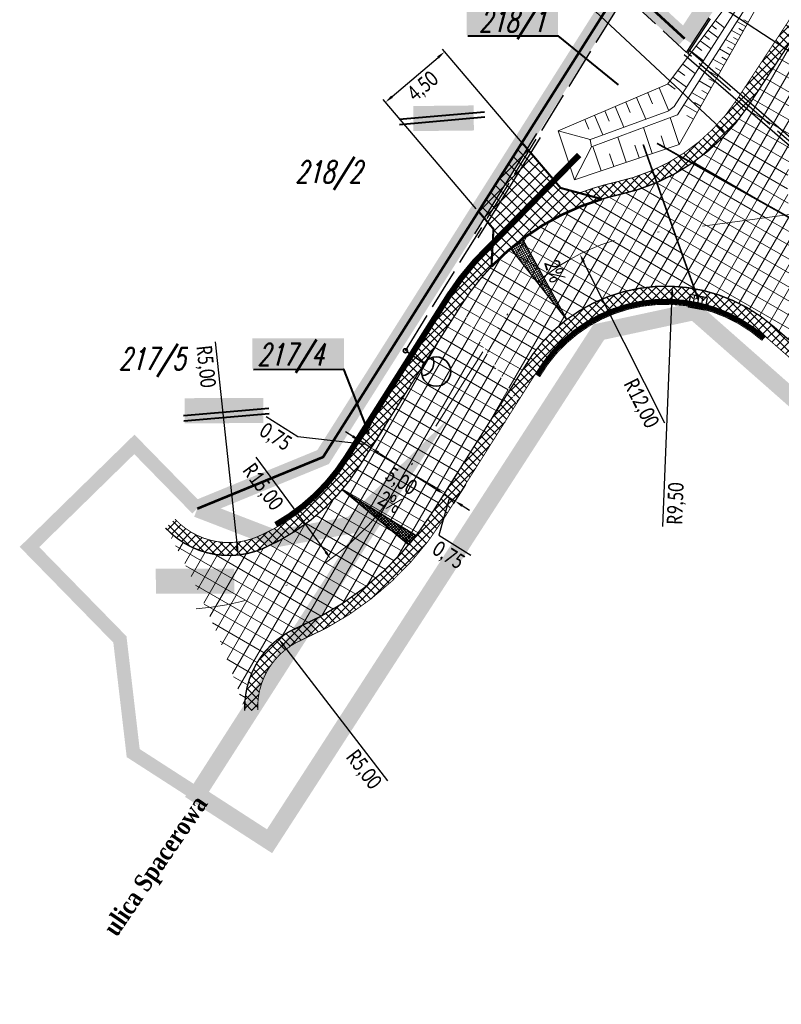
# Model space of a CAD drawing. Header units: metres. Extents: x 7443078 to 7443628, y 5636807 to 5637202.
# Tile 2 of 25: x 7443285 to 7443329, y 5636896 to 5636953. Entities that reach past the tile are written whole.
import ezdxf
from ezdxf.enums import TextEntityAlignment as Align

# ---------------------------------------------------------------- set-up
doc = ezdxf.new("R2010")
doc.units = ezdxf.units.M
for name, pattern in [('1', [0]), ('1_OTKJ', [2, 1.5, -0.5]), ('1_OTWM', [1, 0.5, -0.5]), ('4', [2.5, 1.5, -1]), ('ACAD_ISO02W100', [15, 12, -3]), ('ACAD_ISO12W100', [21, 12, -3, 0, -3, 0, -3]), ('AUSGEZOGEN', [0]), ('CENTER2', [1.125, 0.75, -0.125, 0.125, -0.125]), ('DASHED2', [0.375, 0.25, -0.125]), ('GUZ', [1, 0.5, -0.5]), ('Os drogi', [25.4, 12.7, -6.35, 0, -6.35])]:
    doc.linetypes.add(name, pattern=pattern)
doc.layers.get('Defpoints').update_dxf_attribs({"true_color": 0x999999})
for name, color, linetype in [('_kan_deszcz', 32, 'Continuous'), ('_LINIA PODZIAŁOWA', 5, 'Continuous'), ('H_zjazdy', 21, 'Continuous'), ('K_działki pod inwestycję', 7, 'Continuous'), ('K_kraweżnika_najazdowy', 7, 'Continuous'), ('K_krawędź pobocza', 7, 'Continuous'), ('K_pkt charakter', 7, 'Continuous'), ('K_pobocze', 32, 'Continuous'), ('K_Przepust', 162, 'Continuous'), ('K_rama zjazdu', 7, 'Continuous'), ('K_Skarpa', 7, 'Continuous'), ('K_spadki poprzeczne', 175, 'Continuous'), ('K_wymiar', 7, 'Continuous'), ('KRAWEDZ_JEZDNI', 2, 'Continuous')]:
    doc.layers.add(name, color=color, linetype=linetype)
for name, color, linetype, lineweight in [('ELEKTRYKA', 1, '4', 30), ('K_usuń', 1, 'Continuous', 70), ('legenda', 7, 'Continuous', 20), ('Proj_EN_trasa', 1, 'ACAD_ISO02W100', 30), ('Rury', 5, 'Continuous', 30), ('wpusty_proj', 107, 'GUZ', 30)]:
    doc.layers.add(name, color=color, linetype=linetype, lineweight=lineweight)
doc.layers.add('H_jezdnia', color=7, linetype='Continuous', true_color=0xd4d4d4)
doc.layers.add('KRAWĘŻNIK', color=7, linetype='Continuous', lineweight=50, true_color=0x999999)
doc.styles.add('romans1', font='timesbd.ttf', dxfattribs={"width": 0.85})
doc.styles.get("Standard").update_dxf_attribs({"font": 'simplex.shx'})
doc.styles.add('sytuacja 500 opisy', font='calibri.ttf', dxfattribs={"width": 0.75, "height": 0.9})
doc.dimstyles.new('wymiarowanie sytuacja 500', dxfattribs={"dimtxt": 0.9, "dimasz": 0.5, "dimexe": 0.2, "dimexo": 0.2, "dimgap": 0.2, "dimtad": 4, "dimlfac": -1, "dimzin": 1, "dimtxsty": 'sytuacja 500 opisy', "dimcen": 0.5, "dimadec": 4, "dimazin": 1, "dimtfac": 1, "dimtmove": 1, "dimatfit": 3, "dimfxl": 0.2, "dimlwd": -1, "dimlwe": -1, "dimarcsym": 0})
pattern_1 = [(45.09999999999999, (0, 0), (-0.2473876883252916, 0.2465256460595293), []), (135.1, (0, 0), (-0.2465256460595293, -0.2473876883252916), [])]
pattern_2 = [(59.99999999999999, (0, 0), (-0.6049187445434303, 0.34925), []), (150, (0, 0), (-0.34925, -0.6049187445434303), [])]

# ---------------------------------------------------------------- blocks, each defined once
blk = doc.blocks.new('A$C741C1613')
at = {"layer": 'wpusty_proj', "linetype": 'Continuous'}
for p, q in [((5.653128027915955e-07, 0.2160873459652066), (0.2881192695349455, 1.380985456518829)), ((0.1440599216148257, 0.7985364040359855), (1.017733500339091, 0.5824473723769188)), ((0.2160895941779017, 1.089760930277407), (1.089763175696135, 0.8736719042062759)), ((0.2881192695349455, 1.380985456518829), (1.161792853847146, 1.164896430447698)), ((0.8736741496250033, -1.680105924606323e-06), (1.161792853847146, 1.164896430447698)), ((5.653128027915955e-07, 0.2160873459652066), (0.8736741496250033, -1.680105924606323e-06)), ((0.07203024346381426, 0.507311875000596), (0.9457038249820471, 0.2912228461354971))]:
    blk.add_line(p, q, dxfattribs=at)
blk = doc.blocks.new('A$C564E6846')
at = {"layer": 'KRAWEDZ_JEZDNI', "rotation": 11.48226898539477}
blk.add_blockref('A$C741C1613', (0.0430131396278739, -0.1739158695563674), dxfattribs=at)
blk = doc.blocks.new('LATARNIAA')
at = {"layer": 'ELEKTRYKA', "linetype": '1', "lineweight": 35}
blk.add_lwpolyline([(7453534.790034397, 5581339.036248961), (7453535.455552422, 5581338.367791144)], dxfattribs=at)
for centre, radius in [((7453534.722882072, 5581339.103697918), 0.09517771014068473), ((7453535.935633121, 5581337.885589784), 0.680437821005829)]:
    blk.add_circle(centre, radius, dxfattribs=at)
blk.add_arc((7453535.325898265, 5581338.41324375), 0.5923903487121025, 263.4105708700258, 14.84474109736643, dxfattribs=at)
blk = doc.blocks.new('*D914')
at = {"layer": 'Defpoints', "color": 0, "lineweight": 13, "transparency": 16777216}
for p in [(7443309.528547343, 5636951.181998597), (7443314.916055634, 5636944.862520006), (7443311.491597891, 5636941.943086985)]:
    blk.add_point(p, dxfattribs=at)
at = {"layer": 'K_wymiar', "color": 0, "transparency": 16777216}
for p, q in [((7443314.786303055, 5636945.014718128), (7443309.398794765, 5636951.334196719)), ((7443306.484584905, 5636948.586947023), (7443309.148052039, 5636950.857617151)), ((7443311.361845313, 5636942.095285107), (7443305.974337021, 5636948.414763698))]:
    blk.add_line(p, q, dxfattribs=at)
at = {"layer": 'K_wymiar', "color": 0, "lineweight": 13, "transparency": 16777216}
for points in [[(7443309.093988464, 5636950.921033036), (7443309.202115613, 5636950.794201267), (7443309.528547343, 5636951.181998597)], [(7443306.430521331, 5636948.650362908), (7443306.53864848, 5636948.523531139), (7443306.1040896, 5636948.262565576)]]:
    blk.add_solid(points, dxfattribs=at)
at = {"layer": 'K_wymiar', "color": 0, "lineweight": 13, "transparency": 16777216, "insert": (7443308.306059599, 5636949.147821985), "char_height": 0.9, "attachment_point": 5, "rotation": 40.44839417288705, "style": 'sytuacja 500 opisy'}
blk.add_mtext('4,50', dxfattribs=at)
blk = doc.blocks.new('*D915')
at = {"layer": 'Defpoints', "color": 0, "lineweight": 13, "transparency": 16777216}
for p in [(7443306.172937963, 5636929.681430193), (7443310.399047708, 5636927.009353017), (7443309.493488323, 5636925.577136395)]:
    blk.add_point(p, dxfattribs=at)
at = {"layer": 'K_wymiar', "color": 0, "transparency": 16777216}
for p, q in [((7443306.066054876, 5636929.512385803), (7443305.16049549, 5636928.080169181)), ((7443305.689989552, 5636927.982005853), (7443309.070877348, 5636925.844344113)), ((7443310.292164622, 5636926.840308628), (7443309.386605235, 5636925.408092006))]:
    blk.add_line(p, q, dxfattribs=at)
at = {"layer": 'K_wymiar', "color": 0, "lineweight": 13, "transparency": 16777216}
for points in [[(7443305.734524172, 5636928.052441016), (7443305.645454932, 5636927.91157069), (7443305.267378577, 5636928.249213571)], [(7443309.115411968, 5636925.914779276), (7443309.026342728, 5636925.773908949), (7443309.493488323, 5636925.577136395)]]:
    blk.add_solid(points, dxfattribs=at)
at = {"layer": 'K_wymiar', "color": 0, "lineweight": 13, "transparency": 16777216, "insert": (7443306.977011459, 5636926.275129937), "char_height": 0.9, "attachment_point": 5, "rotation": 327.6957236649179, "style": 'sytuacja 500 opisy'}
blk.add_mtext('5,00', dxfattribs=at)
blk = doc.blocks.new('*D916')
at = {"layer": 'Defpoints', "color": 0, "lineweight": 13, "transparency": 16777216}
for p in [(7443310.203334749, 5636926.69981688), (7443310.837251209, 5636926.299005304), (7443310.127404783, 5636925.17632482)]:
    blk.add_point(p, dxfattribs=at)
at = {"layer": 'K_wymiar', "color": 0, "transparency": 16777216}
for p, q in [((7443309.070877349, 5636925.844344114), (7443308.648266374, 5636926.111551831)), ((7443310.096451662, 5636926.530772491), (7443309.386605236, 5636925.408092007)), ((7443310.730368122, 5636926.129960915), (7443310.020521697, 5636925.007280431)), ((7443309.493488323, 5636925.577136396), (7443310.127404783, 5636925.17632482)), ((7443309.493488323, 5636925.577136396), (7443310.127404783, 5636925.17632482)), ((7443309.810446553, 5636925.376730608), (7443309.202506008, 5636923.200070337)), ((7443310.550015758, 5636924.909117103), (7443310.972626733, 5636924.641909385)), ((7443309.202506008, 5636923.200070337), (7443311.047219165, 5636922.033698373))]:
    blk.add_line(p, q, dxfattribs=at)
at = {"layer": 'K_wymiar', "color": 0, "lineweight": 13, "transparency": 16777216}
for points in [[(7443309.115411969, 5636925.914779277), (7443309.026342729, 5636925.773908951), (7443309.493488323, 5636925.577136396)], [(7443310.594550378, 5636924.979552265), (7443310.505481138, 5636924.83868194), (7443310.127404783, 5636925.17632482)]]:
    blk.add_solid(points, dxfattribs=at)
at = {"layer": 'K_wymiar', "color": 0, "lineweight": 13, "transparency": 16777216, "insert": (7443309.721440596, 5636921.978839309), "char_height": 0.9, "attachment_point": 5, "rotation": 327.6957236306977, "style": 'sytuacja 500 opisy'}
blk.add_mtext('0,75', dxfattribs=at)
blk = doc.blocks.new('*D917')
at = {"layer": 'Defpoints', "color": 0, "lineweight": 13, "transparency": 16777216}
for p in [(7443305.378214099, 5636929.827911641), (7443306.012130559, 5636929.427100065), (7443304.633462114, 5636928.650025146)]:
    blk.add_point(p, dxfattribs=at)
at = {"layer": 'K_wymiar', "color": 0, "transparency": 16777216}
for p, q in [((7443301.036742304, 5636928.88940802), (7443299.192029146, 5636930.055779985)), ((7443305.271331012, 5636929.658867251), (7443304.526579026, 5636928.480980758)), ((7443304.210851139, 5636928.917232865), (7443303.788240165, 5636929.184440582)), ((7443305.905247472, 5636929.258055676), (7443305.160495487, 5636928.080169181)), ((7443304.950420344, 5636928.449619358), (7443301.036742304, 5636928.88940802)), ((7443305.267378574, 5636928.249213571), (7443304.633462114, 5636928.650025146)), ((7443305.267378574, 5636928.249213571), (7443304.633462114, 5636928.650025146)), ((7443305.689989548, 5636927.982005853), (7443306.112600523, 5636927.714798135))]:
    blk.add_line(p, q, dxfattribs=at)
at = {"layer": 'K_wymiar', "color": 0, "lineweight": 13, "transparency": 16777216}
for points in [[(7443304.255385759, 5636928.987668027), (7443304.166316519, 5636928.846797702), (7443304.633462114, 5636928.650025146)], [(7443305.734524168, 5636928.052441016), (7443305.645454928, 5636927.911570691), (7443305.267378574, 5636928.249213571)]]:
    blk.add_solid(points, dxfattribs=at)
at = {"layer": 'K_wymiar', "color": 0, "lineweight": 13, "transparency": 16777216, "insert": (7443299.710963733, 5636928.834548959), "char_height": 0.9, "attachment_point": 5, "rotation": 327.69572363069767, "style": 'sytuacja 500 opisy'}
blk.add_mtext('0,75', dxfattribs=at)
blk = doc.blocks.new('*D918')
at = {"layer": 'Defpoints', "color": 0, "lineweight": 13, "transparency": 16777216}
for p in [(7443297.035842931, 5636927.018446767), (7443297.565712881, 5636922.046602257)]:
    blk.add_point(p, dxfattribs=at)
at = {"layer": 'K_wymiar', "color": 0, "transparency": 16777216}
blk.add_line((7443296.250311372, 5636934.389200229), (7443297.512725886, 5636922.543786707), dxfattribs=at)
at = {"layer": 'K_wymiar', "color": 0, "lineweight": 13, "transparency": 16777216}
blk.add_solid([(7443297.595589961, 5636922.552617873), (7443297.429861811, 5636922.534955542), (7443297.565712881, 5636922.046602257)], dxfattribs=at)
at = {"layer": 'K_wymiar', "color": 0, "lineweight": 13, "transparency": 16777216, "insert": (7443295.644513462, 5636932.950186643), "char_height": 0.9, "attachment_point": 5, "rotation": 276.0832851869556, "style": 'sytuacja 500 opisy'}
blk.add_mtext('R5,00', dxfattribs=at)
blk = doc.blocks.new('*D919')
at = {"layer": 'Defpoints', "color": 0, "lineweight": 13, "transparency": 16777216}
for p in [(7443299.911759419, 5636917.202200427), (7443302.957025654, 5636913.236553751)]:
    blk.add_point(p, dxfattribs=at)
at = {"layer": 'K_wymiar', "color": 0, "transparency": 16777216}
blk.add_line((7443306.237832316, 5636908.964178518), (7443300.216286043, 5636916.805635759), dxfattribs=at)
at = {"layer": 'K_wymiar', "color": 0, "lineweight": 13, "transparency": 16777216}
blk.add_solid([(7443300.282380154, 5636916.856390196), (7443300.150191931, 5636916.754881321), (7443299.911759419, 5636917.202200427)], dxfattribs=at)
at = {"layer": 'K_wymiar', "color": 0, "lineweight": 13, "transparency": 16777216, "insert": (7443304.806711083, 5636909.588392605), "char_height": 0.9, "attachment_point": 5, "rotation": 307.52107799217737, "style": 'sytuacja 500 opisy'}
blk.add_mtext('R5,00', dxfattribs=at)
blk = doc.blocks.new('*D920')
at = {"layer": 'Defpoints', "color": 0, "lineweight": 13, "transparency": 16777216}
for p in [(7443294.050367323, 5636933.898631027), (7443302.944539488, 5636921.819984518)]:
    blk.add_point(p, dxfattribs=at)
at = {"layer": 'K_wymiar', "color": 0, "transparency": 16777216}
blk.add_line((7443298.600189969, 5636927.719787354), (7443302.648067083, 5636922.222606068), dxfattribs=at)
at = {"layer": 'K_wymiar', "color": 0, "lineweight": 13, "transparency": 16777216}
blk.add_solid([(7443302.715170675, 5636922.272018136), (7443302.580963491, 5636922.173194), (7443302.944539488, 5636921.819984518)], dxfattribs=at)
at = {"layer": 'K_wymiar', "color": 0, "lineweight": 13, "transparency": 16777216, "insert": (7443298.962496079, 5636925.954649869), "char_height": 0.9, "attachment_point": 5, "rotation": 306.36626059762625, "style": 'sytuacja 500 opisy'}
blk.add_mtext('R15,00', dxfattribs=at)
blk = doc.blocks.new('*D921')
at = {"layer": 'Defpoints', "color": 0, "lineweight": 13, "transparency": 16777216}
for p in [(7443317.354741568, 5636939.474009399), (7443322.739166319, 5636928.749832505)]:
    blk.add_point(p, dxfattribs=at)
at = {"layer": 'K_wymiar', "color": 0, "transparency": 16777216}
blk.add_line((7443322.2722441, 5636929.679803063), (7443317.579092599, 5636939.027168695), dxfattribs=at)
at = {"layer": 'K_wymiar', "color": 0, "lineweight": 13, "transparency": 16777216}
blk.add_solid([(7443317.65356605, 5636939.064560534), (7443317.504619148, 5636938.989776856), (7443317.354741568, 5636939.474009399)], dxfattribs=at)
at = {"layer": 'K_wymiar', "color": 0, "lineweight": 13, "transparency": 16777216, "insert": (7443320.86345489, 5636930.803319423), "char_height": 0.9, "attachment_point": 5, "rotation": 296.6604400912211, "style": 'sytuacja 500 opisy'}
blk.add_mtext('R12,00', dxfattribs=at)
blk = doc.blocks.new('*D924')
at = {"layer": 'Defpoints', "color": 0, "lineweight": 13, "transparency": 16777216}
for p in [(7443317.078333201, 5636954.638149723), (7443325.844370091, 5636946.443236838)]:
    blk.add_point(p, dxfattribs=at)
at = {"layer": 'K_wymiar', "color": 0, "transparency": 16777216}
blk.add_line((7443314.420727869, 5636957.122607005), (7443325.479118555, 5636946.784691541), dxfattribs=at)
at = {"layer": 'K_wymiar', "color": 0, "lineweight": 13, "transparency": 16777216}
blk.add_solid([(7443325.536027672, 5636946.845566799), (7443325.422209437, 5636946.723816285), (7443325.844370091, 5636946.443236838)], dxfattribs=at)
at = {"layer": 'K_wymiar', "color": 0, "lineweight": 13, "transparency": 16777216, "insert": (7443315.100453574, 5636955.453790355), "char_height": 0.9, "attachment_point": 5, "rotation": 316.92858513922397, "style": 'sytuacja 500 opisy'}
blk.add_mtext('R12,00', dxfattribs=at)
blk = doc.blocks.new('*D925')
at = {"layer": 'Defpoints', "color": 0, "lineweight": 13, "transparency": 16777216}
for p in [(7443322.717214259, 5636937.607276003), (7443322.337687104, 5636928.114860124)]:
    blk.add_point(p, dxfattribs=at)
at = {"layer": 'K_wymiar', "color": 0, "transparency": 16777216}
blk.add_line((7443322.160891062, 5636923.692985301), (7443322.697239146, 5636937.107675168), dxfattribs=at)
at = {"layer": 'K_wymiar', "color": 0, "lineweight": 13, "transparency": 16777216}
blk.add_solid([(7443322.61397234, 5636937.111004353), (7443322.780505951, 5636937.104345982), (7443322.717214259, 5636937.607276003)], dxfattribs=at)
at = {"layer": 'K_wymiar', "color": 0, "lineweight": 13, "transparency": 16777216, "insert": (7443322.969773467, 5636925.028447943), "char_height": 0.9, "attachment_point": 5, "rotation": 87.71041130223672, "style": 'sytuacja 500 opisy'}
blk.add_mtext('R9,50', dxfattribs=at)

msp = doc.modelspace()

# ---------------------------------------------------------------- hatches: boundary and pattern name
at = {"layer": 'H_jezdnia', "linetype": 'Continuous', "lineweight": 9, "true_color": 0xababab}
h = msp.add_hatch(dxfattribs=at)
h.set_pattern_fill('ANSI37', color=253, scale=0.22, angle=15)
h.set_pattern_definition(pattern_2)
h.paths.add_polyline_path([(7443313.263098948, 5636931.539085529), (7443310.411621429, 5636936.385256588), (7443304.615641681, 5636927.218438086, -0.1505153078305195), (7443299.026160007, 5636922.431657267, -0.3180919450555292), (7443293.37166603, 5636923.616416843, -0.05286613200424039), (7443297.960965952, 5636913.038091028, -0.3102964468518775), (7443300.977768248, 5636917.828126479, 0.151131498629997), (7443308.841751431, 5636924.546360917)])
h.paths.add_polyline_path([(7443397.555639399, 5637064.373281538), (7443402.157944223, 5637062.407361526), (7443408.486364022, 5637075.623010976), (7443403.681386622, 5637077.165689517)])
h = msp.add_hatch(dxfattribs=at)
h.set_pattern_fill('ANSI37', color=253, scale=0.22, angle=15)
h.set_pattern_definition(pattern_2)
h.paths.add_polyline_path([(7443335.984774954, 5636957.000291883), (7443334.022082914, 5636958.56579684), (7443327.060664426, 5636947.97834017, -0.09565250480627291), (7443323.863972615, 5636944.740922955), (7443329.220668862, 5636941.734426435), (7443329.497952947, 5636941.771884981, -0.1809106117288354), (7443331.363055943, 5636949.970935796)])
h = msp.add_hatch(dxfattribs=at)
h.set_pattern_fill('ANSI37', color=253, scale=0.22, angle=15)
h.set_pattern_definition(pattern_2)
h.paths.add_polyline_path([(7443323.863972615, 5636944.740922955, -0.04893813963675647), (7443321.811040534, 5636943.610843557), (7443322.785695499, 5636940.865120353), (7443329.220668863, 5636941.734426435)])
h = msp.add_hatch(dxfattribs=at)
h.set_pattern_fill('ANSI37', color=253, scale=0.22, angle=15)
h.set_pattern_definition(pattern_2)
h.paths.add_polyline_path([(7443321.132668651, 5636940.641811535), (7443322.785695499, 5636940.865120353), (7443321.811040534, 5636943.610843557, -0.04756862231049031), (7443319.64172933, 5636942.915138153, 0.2021145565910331), (7443310.43712298, 5636936.425099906), (7443311.871890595, 5636934.016783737), (7443312.596502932, 5636935.162817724, -0.221704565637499)])
h = msp.add_hatch(dxfattribs=at)
h.set_pattern_fill('ANSI37', color=253, scale=0.22, angle=15)
h.set_pattern_definition(pattern_2)
h.paths.add_polyline_path([(7443333.471732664, 5636934.361613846, -0.1763476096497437), (7443329.528226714, 5636941.561806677), (7443329.220668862, 5636941.734426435), (7443322.785695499, 5636940.865120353), (7443323.990901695, 5636937.469905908, -0.1353494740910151), (7443328.551986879, 5636935.300434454), (7443334.60519483, 5636930.039114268), (7443335.760763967, 5636929.024335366), (7443337.416136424, 5636930.897781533)])
h = msp.add_hatch(dxfattribs=at)
h.set_pattern_fill('ANSI37', color=253, scale=0.22, angle=15)
h.set_pattern_definition(pattern_2)
h.paths.add_polyline_path([(7443323.990901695, 5636937.469905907), (7443322.785695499, 5636940.865120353), (7443321.132668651, 5636940.641811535, 0.2217045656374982), (7443312.596502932, 5636935.162817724), (7443311.871890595, 5636934.016783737), (7443313.306808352, 5636931.608215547), (7443314.128092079, 5636932.895294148, -0.3143857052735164)])
at = {"layer": 'H_zjazdy', "linetype": 'Continuous', "lineweight": 9, "true_color": 0xff6666}
h = msp.add_hatch(dxfattribs=at)
h.set_pattern_fill('ANSI37', color=11, scale=0.15, angle=0.2320107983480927)
h.set_pattern_definition([(45.23201079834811, (0, 0), (-0.3381204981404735, 0.3353931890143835), []), (135.2320107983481, (0, 0), (-0.3353931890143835, -0.3381204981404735), [])])
h.paths.add_polyline_path([(7443314.010244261, 5636945.925025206), (7443312.824072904, 5636944.049707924), (7443314.762439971, 5636945.042709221)])
h.paths.add_polyline_path([(7443317.614177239, 5636942.932296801), (7443317.075948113, 5636942.098164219, -0.02859272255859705), (7443318.635848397, 5636942.657124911)])
edge = h.paths.add_edge_path()
edge.add_line((7443315.973620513, 5636943.622009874), (7443312.302298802, 5636939.868928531))
edge.add_line((7443312.302298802, 5636939.868928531), (7443312.242481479, 5636938.753312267))
edge.add_arc((7443322.739166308, 5636928.749832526), 14.49999997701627, 112.98977024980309, 136.3781898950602, ccw=False)
edge.add_line((7443317.075948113, 5636942.098164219), (7443317.614177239, 5636942.932296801))
edge.add_line((7443317.614177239, 5636942.932296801), (7443316.247900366, 5636943.300283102))
edge.add_line((7443316.247900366, 5636943.300283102), (7443315.973620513, 5636943.622009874))
h.paths.add_polyline_path([(7443312.326614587, 5636940.322427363), (7443315.778242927, 5636943.851185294), (7443314.762439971, 5636945.042709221), (7443312.824072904, 5636944.049707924), (7443311.491597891, 5636941.943086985), (7443312.35896002, 5636940.925682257)])
at = {"layer": 'K_spadki poprzeczne', "lineweight": 5}
h = msp.add_hatch(dxfattribs=at)
h.set_pattern_fill('ANSI37', color=256, scale=0.03749999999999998, angle=433.649421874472)
h.set_pattern_definition([(118.6494218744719, (7986503.612508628, 970545.6775710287), (-0.1044856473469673, -0.05708439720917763), []), (208.6494218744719, (7986503.612508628, 970545.6775710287), (0.05708439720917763, -0.1044856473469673), [])])
h.paths.add_polyline_path([(7443316.578174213, 5636935.707689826), (7443313.354952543, 5636939.803634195), (7443314.04829293, 5636940.326963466)])
h = msp.add_hatch(dxfattribs=at)
h.set_pattern_fill('ANSI37', color=256, scale=0.03749999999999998, angle=446.627055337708)
h.set_pattern_definition([(131.6270553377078, (9020554.847446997, 1211706.252057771), (-0.08899737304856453, -0.07909074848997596), []), (221.6270553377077, (9020554.847446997, 1211706.252057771), (0.07909074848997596, -0.08899737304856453), [])])
h.paths.add_polyline_path([(7443307.443641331, 5636922.634963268), (7443303.593814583, 5636925.826110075), (7443307.890460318, 5636923.181129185)])
at = {"layer": 'K_usuń', "linetype": 'ByBlock', "lineweight": 13}
h = msp.add_hatch(dxfattribs=at)
h.set_pattern_fill('ANSI37', color=34, scale=0.11, angle=0.1)
h.set_pattern_definition(pattern_1)
h.paths.add_polyline_path([(7443376.2073025, 5637024.744832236), (7443381.037313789, 5637033.116555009), (7443381.32079178, 5637032.107633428), (7443377.072499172, 5637024.976379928)])
h.paths.add_polyline_path([(7443349.612810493, 5636982.278301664), (7443341.894668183, 5636970.53947235), (7443341.267988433, 5636970.95150692), (7443349.397314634, 5636983.315722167)])
edge = h.paths.add_edge_path()
edge.add_line((7443334.673855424, 5636928.98067876), (7443334.60519483, 5636930.039114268))
edge.add_line((7443334.60519483, 5636930.039114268), (7443328.551986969, 5636935.300434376))
edge.add_arc((7443322.337687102, 5636928.114860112), 9.500000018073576, 49.14576804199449, 79.9782161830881)
edge.add_line((7443323.990901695, 5636937.469905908), (7443324.21495465, 5636936.838721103))
edge.add_line((7443324.21495465, 5636936.838721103), (7443324.69447638, 5636936.748821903))
edge.add_line((7443324.69447638, 5636936.748821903), (7443324.657526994, 5636936.551734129))
edge.add_arc((7443322.337712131, 5636928.114925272), 8.749930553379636, 48.8691547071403, 74.62569069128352, ccw=False)
edge.add_arc((7443495.778205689, 5637126.717561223), 254.9252708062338, 228.8691547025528, 229.0877912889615)
edge.add_arc((7443191.735698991, 5636775.872381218), 209.3313244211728, 48.86915469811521, 49.087791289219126, ccw=False)
edge.add_line((7443329.429831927, 5636933.542699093), (7443334.673855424, 5636928.98067876))
h = msp.add_hatch(dxfattribs=at)
h.set_pattern_fill('ANSI37', color=34, scale=0.11, angle=0.1)
h.set_pattern_definition(pattern_1)
h.paths.add_polyline_path([(7443341.894668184, 5636970.539472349), (7443341.267988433, 5636970.95150692), (7443333.8436017, 5636959.659462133), (7443334.846174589, 5636959.819138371)])
h.paths.add_polyline_path([(7443327.060664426, 5636947.97834017), (7443330.803004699, 5636953.669976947), (7443330.586458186, 5636954.705773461), (7443326.435395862, 5636948.392520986, -0.1039722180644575), (7443323.128652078, 5636945.153628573), (7443323.863972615, 5636944.740922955, 0.09565250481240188)])
h.paths.add_polyline_path([(7443323.863972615, 5636944.740922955), (7443323.128652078, 5636945.153628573, -0.0395537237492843), (7443321.559594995, 5636944.319196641), (7443321.811040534, 5636943.610843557, 0.0489381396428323)])
h.paths.add_polyline_path([(7443323.703375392, 5636936.757625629), (7443323.735432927, 5636936.928620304), (7443324.214954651, 5636936.838721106), (7443323.990901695, 5636937.469905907, 0.3143857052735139), (7443314.128092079, 5636932.895294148), (7443313.306808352, 5636931.608215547), (7443313.73728368, 5636930.88564509), (7443314.776218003, 5636932.517891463, -0.3093948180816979)])
edge = h.paths.add_edge_path()
edge.add_line((7443312.242481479, 5636938.753312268), (7443312.302298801, 5636939.868928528))
edge.add_arc((7443322.739166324, 5636928.749832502), 15.25000000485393, 133.1872408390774, 146.5974814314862)
edge.add_line((7443310.008105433, 5636937.145223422), (7443310.436972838, 5636936.425351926))
edge.add_line((7443310.436972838, 5636936.425351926), (7443310.483448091, 5636936.498856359))
edge.add_arc((7443322.73916632, 5636928.749832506), 14.49999999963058, 136.3781898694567, 147.6957234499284, ccw=False)
edge = h.paths.add_edge_path()
edge.add_line((7443317.330851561, 5636943.008606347), (7443318.635848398, 5636942.657124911))
edge.add_arc((7443322.73916632, 5636928.749832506), 14.49999999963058, 102.33436391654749, 106.4385858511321, ccw=False)
edge.add_arc((7443317.078333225, 5636954.638149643), 11.9999999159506, 282.3343638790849, 293.2280774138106)
edge.add_line((7443321.811040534, 5636943.610843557), (7443321.559594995, 5636944.319196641))
edge.add_arc((7443317.078333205, 5636954.638149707), 11.24999998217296, 282.334363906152, 293.47409387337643, ccw=False)
edge.add_arc((7443322.739166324, 5636928.749832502), 15.25000000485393, 102.334363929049, 110.7716024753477)
h = msp.add_hatch(dxfattribs=at)
h.set_pattern_fill('ANSI37', color=34, scale=0.11, angle=0.1)
h.set_pattern_definition(pattern_1)
h.paths.add_polyline_path([(7443304.615641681, 5636927.218438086), (7443310.411621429, 5636936.385256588), (7443309.983899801, 5636937.112182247), (7443303.98172522, 5636927.619249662, -0.1505153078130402), (7443298.727612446, 5636923.119675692, -0.3180919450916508), (7443293.921292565, 5636924.126721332), (7443293.37166603, 5636923.616416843, 0.3180919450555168), (7443299.026160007, 5636922.431657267, 0.1505153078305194)])
h.paths.add_polyline_path([(7443309.475667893, 5636924.145549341), (7443313.690820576, 5636930.81215987), (7443313.263098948, 5636931.539085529), (7443308.841751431, 5636924.546360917, -0.1511314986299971), (7443300.977768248, 5636917.828126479, 0.310296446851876), (7443297.960965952, 5636913.038091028), (7443298.710374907, 5636913.067860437, -0.3102964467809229), (7443301.274656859, 5636917.13939057, 0.1511314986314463)])
edge = h.paths.add_edge_path()
edge.add_arc((7443323.183281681, 5636935.152058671), 6.018551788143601, 128.743963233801, 128.8720720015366)
edge.add_arc((7443327.041560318, 5636929.940812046), 12.50000001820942, 127.6498210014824, 147.6919998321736)
edge.add_arc((7443327.04199446, 5636929.941498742), 12.49999995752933, 127.59164947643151, 147.695723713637, ccw=False)
h.paths.add_polyline_path([(7443310.436972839, 5636936.425351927), (7443310.006497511, 5636937.147922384), (7443309.983899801, 5636937.112182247), (7443310.411621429, 5636936.385256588)])

# ---------------------------------------------------------------- linework, layer by layer
at = {"layer": '_kan_deszcz', "color": 7, "linetype": 'Os drogi', "lineweight": 9, "ltscale": 0.4, "flags": 128}
msp.add_lwpolyline([(7443329.497952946, 5636941.771884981), (7443321.132668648, 5636940.641811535, 0.2217045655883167), (7443312.596502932, 5636935.162817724), (7443306.728696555, 5636925.882399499, -0.2377571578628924), (7443295.148695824, 5636918.938895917), (7443295.148695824, 5636918.938895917)], format="xyb", dxfattribs=at)
at = {"layer": '_LINIA PODZIAŁOWA', "color": 2, "linetype": 'AUSGEZOGEN', "ltscale": 0.25, "const_width": 1, "flags": 128}
for points in [[(7443411.354709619, 5637102.189978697), (7443404.00558939, 5637088.034177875), (7443399.034846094, 5637076.807477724), (7443391.993300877, 5637061.869450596), (7443385.45, 5637048), (7443382.51, 5637041.77), (7443378.2, 5637035.16), (7443370.372059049, 5637023.317816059), (7443356.412828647, 5637002.200158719), (7443339.572677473, 5636976.550471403), (7443323.42, 5636951.93)], [(7443295.21, 5636924.73), (7443302.49505247, 5636927.719697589), (7443319.877828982, 5636955.201579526), (7443323.427699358, 5636951.941932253)], [(7443295.21, 5636924.73), (7443299.73, 5636922.99), (7443304.18, 5636923.8), (7443306.9, 5636926.46), (7443295.193595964, 5636908.19147461), (7443299.393932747, 5636905.475256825), (7443307.06, 5636917.33), (7443318.46, 5636934.96), (7443323.99, 5636936.15), (7443334.121747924, 5636927.21534991), (7443358.86, 5636905.4), (7443368.205608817, 5636897.294909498), (7443375.66, 5636890.83), (7443381.568149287, 5636882.67772512), (7443389.558398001, 5636871.656692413), (7443391.18, 5636869.42), (7443409.96, 5636854.45), (7443430.05, 5636843.64), (7443431.67, 5636842.92)]]:
    msp.add_lwpolyline(points, dxfattribs=at)
at = {"layer": '_LINIA PODZIAŁOWA', "linetype": 'ACAD_ISO12W100', "ltscale": 0.25, "const_width": 0.15, "flags": 128}
msp.add_lwpolyline([(7443295.21, 5636924.73), (7443302.49505247, 5636927.719697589), (7443319.877828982, 5636955.201579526), (7443323.427699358, 5636951.941932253)], dxfattribs=at)
at = {"layer": '_LINIA PODZIAŁOWA', "color": 3, "linetype": 'DASHED2', "ltscale": 5, "const_width": 0.8, "flags": 128}
msp.add_lwpolyline([(7443295.21, 5636924.73), (7443291.567061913, 5636928.454253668), (7443285.493541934, 5636922.513343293), (7443290.73, 5636917.16), (7443291.5, 5636910.58), (7443295.142983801, 5636908.23048011)], dxfattribs=at)
at = {"layer": 'K_działki pod inwestycję', "color": 1, "lineweight": 40, "flags": 128}
for points in [[(7443310.869235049, 5636952.106270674), (7443316.081292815, 5636952.11842244), (7443319.576449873, 5636949.271546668)], [(7443306.894180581, 5636947.283007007), (7443311.836338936, 5636947.715389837)], [(7443306.920327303, 5636946.984148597), (7443311.862485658, 5636947.416531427)], [(7443298.47112256, 5636932.797737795), (7443303.683180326, 5636932.809889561), (7443305.136741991, 5636929.069924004)], [(7443294.407681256, 5636930.116544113), (7443299.349839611, 5636930.548926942)], [(7443294.433827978, 5636929.817685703), (7443299.375986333, 5636930.250068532)]]:
    msp.add_lwpolyline(points, dxfattribs=at)
at = {"layer": 'K_kraweżnika_najazdowy', "color": 0, "linetype": 'DASHED2', "ltscale": 4, "const_width": 0.15}
msp.add_lwpolyline([(7443312.242481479, 5636938.753312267, -0.1313844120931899), (7443318.635848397, 5636942.657124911, -0.3610156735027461)], format="xyb", dxfattribs=at)
at = {"layer": 'K_krawędź pobocza', "color": 76, "linetype": 'CENTER2', "ltscale": 3, "const_width": 0.08, "flags": 128}
for points in [[(7443330.803004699, 5636953.669976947), (7443327.060664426, 5636947.97834017)], [(7443334.60519483, 5636930.039114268), (7443328.587588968, 5636935.269489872)], [(7443314.128092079, 5636932.895294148), (7443313.306808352, 5636931.608215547)]]:
    msp.add_lwpolyline(points, dxfattribs=at)
for points in [[(7443319.551399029, 5636942.89575025, 0.1961792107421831), (7443327.060664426, 5636947.97834017)], [(7443319.641729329, 5636942.915138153, 0.01790996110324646), (7443318.635848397, 5636942.657124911, 0.01790996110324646)], [(7443312.242481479, 5636938.753312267, 0.04942223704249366), (7443310.48344806, 5636936.498856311), (7443310.436972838, 5636936.425351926)], [(7443328.587588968, 5636935.269489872, 0.4712389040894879), (7443314.128092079, 5636932.895294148)], [(7443310.436972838, 5636936.425351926), (7443304.615641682, 5636927.218438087, -0.1505153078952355), (7443299.026160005, 5636922.431657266, -0.3180919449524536), (7443293.37166603, 5636923.616416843), (7443293.37166603, 5636923.616416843)], [(7443313.306808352, 5636931.608215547), (7443308.841751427, 5636924.546360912, -0.151131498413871), (7443300.977768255, 5636917.828126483, 0.3102964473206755), (7443297.960965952, 5636913.038091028)]]:
    msp.add_lwpolyline(points, format="xyb", dxfattribs=at)
at = {"layer": 'K_pkt charakter', "linetype": 'Continuous', "lineweight": -3}
msp.add_line((7443331.363055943, 5636949.970935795), (7443311.713470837, 5636962.890297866), dxfattribs=at)
at = {"layer": 'K_pobocze', "linetype": 'ByBlock', "ltscale": 4, "const_width": 0.05}
for points in [[(7443330.586458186, 5636954.70577346), (7443326.433992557, 5636948.390386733)], [(7443334.673855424, 5636928.98067876), (7443328.09557949, 5636934.703427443)], [(7443314.776218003, 5636932.517891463), (7443313.73728368, 5636930.88564509)]]:
    msp.add_lwpolyline(points, dxfattribs=at)
for points in [[(7443319.396832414, 5636943.629650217, 0.1961792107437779), (7443326.436768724, 5636948.394578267, 0.1961792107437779)], [(7443319.481517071, 5636943.647826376, 0.03683103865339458), (7443317.330851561, 5636943.008606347, 0.03683103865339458)], [(7443312.302298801, 5636939.868928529, 0.06338990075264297), (7443309.849531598, 5636936.899667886), (7443309.803056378, 5636936.826163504)], [(7443310.006497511, 5636937.147922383), (7443303.981725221, 5636927.619249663, -0.1505153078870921), (7443298.727612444, 5636923.119675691, -0.318091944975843), (7443293.921292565, 5636924.126721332)], [(7443328.094175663, 5636934.704650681, 0.471238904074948), (7443314.776218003, 5636932.517891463, 0.471238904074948)], [(7443328.094175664, 5636934.704650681, 0.4712389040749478), (7443314.776218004, 5636932.517891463, 0.4712389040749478)], [(7443313.73728368, 5636930.88564509), (7443309.475667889, 5636924.145549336, -0.1511314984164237), (7443301.274656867, 5636917.139390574, 0.3102964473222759), (7443298.710374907, 5636913.067860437)]]:
    msp.add_lwpolyline(points, format="xyb", dxfattribs=at)
at = {"layer": 'K_Przepust', "linetype": '1_OTKJ', "lineweight": 5, "const_width": 0.1, "flags": 128}
for points in [[(7443324.214954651, 5636936.838721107), (7443321.028327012, 5636945.815844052)], [(7443333.981121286, 5636939.062577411), (7443321.827809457, 5636945.883738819)]]:
    msp.add_lwpolyline(points, dxfattribs=at)
at = {"layer": 'K_Przepust', "lineweight": 5, "ltscale": 3, "const_width": 0.05, "flags": 128}
for points in [[(7443312.096983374, 5636940.087664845), (7443317.207438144, 5636945.312317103)], [(7443312.302298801, 5636939.868928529), (7443317.422448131, 5636945.103102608)], [(7443327.896346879, 5636934.479117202), (7443328.093248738, 5636934.705455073)], [(7443315.041834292, 5636932.376931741), (7443314.788949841, 5636932.537894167)]]:
    msp.add_lwpolyline(points, dxfattribs=at)
at = {"layer": 'K_Przepust', "linetype": '1_OTWM', "lineweight": 5, "const_width": 0.25, "flags": 128}
msp.add_lwpolyline([(7443312.199641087, 5636939.978296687), (7443317.314943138, 5636945.207709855)], dxfattribs=at)
at = {"layer": 'K_Przepust', "lineweight": 5, "ltscale": 3, "const_width": 0.05, "flags": 128}
for points in [[(7443312.096983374, 5636940.087664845, 0.0633899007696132), (7443309.595965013, 5636937.059992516), (7443309.549489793, 5636936.986488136)], [(7443309.752930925, 5636937.308247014), (7443303.728158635, 5636927.779574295, -0.1237874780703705), (7443299.683278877, 5636923.93003998, -0.1237874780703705)], [(7443327.896810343, 5636934.478715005, 0.4712389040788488), (7443315.035468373, 5636932.366930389, 0.4712389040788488)]]:
    msp.add_lwpolyline(points, format="xyb", dxfattribs=at)
at = {"layer": 'K_Przepust', "linetype": '1_OTWM', "lineweight": 5, "const_width": 0.25, "flags": 128}
for points in [[(7443312.199641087, 5636939.978296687, 0.06338990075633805), (7443309.722748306, 5636936.979830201), (7443309.676273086, 5636936.90632582)], [(7443309.879714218, 5636937.228084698), (7443303.854941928, 5636927.699411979, -0.123787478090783), (7443299.757072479, 5636923.799447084, -0.123787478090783)], [(7443327.998124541, 5636934.594695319, 0.47123890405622), (7443314.902386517, 5636932.444423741, 0.47123890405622)]]:
    msp.add_lwpolyline(points, format="xyb", dxfattribs=at)
at = {"layer": 'K_rama zjazdu', "const_width": 0.12, "flags": 128}
msp.add_lwpolyline([(7443312.242481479, 5636938.753312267), (7443312.35896002, 5636940.925682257), (7443311.491597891, 5636941.943086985), (7443314.010244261, 5636945.925025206), (7443316.247900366, 5636943.300283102), (7443318.635848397, 5636942.657124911)], dxfattribs=at)
at = {"layer": 'K_Skarpa', "lineweight": 9}
for p, q in [((7443327.853906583, 5636956.536674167), (7443322.435455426, 5636949.302820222)), ((7443327.949921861, 5636956.040769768), (7443322.823354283, 5636948.015505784)), ((7443323.014928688, 5636947.537136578), (7443328.295061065, 5636955.839196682)), ((7443323.109284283, 5636945.812462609), (7443328.826157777, 5636955.937541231)), ((7443325.196287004, 5636952.988643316), (7443325.740034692, 5636952.581354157)), ((7443326.966757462, 5636952.644382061), (7443326.449057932, 5636952.936688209)), ((7443327.106412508, 5636952.891723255), (7443326.859071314, 5636953.0313783)), ((7443324.777319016, 5636952.429303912), (7443325.362771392, 5636951.990776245)), ((7443324.992642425, 5636952.716769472), (7443325.280107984, 5636952.501446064)), ((7443326.673959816, 5636952.125812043), (7443326.129025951, 5636952.43349538)), ((7443326.820604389, 5636952.385532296), (7443326.560884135, 5636952.532176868)), ((7443324.325779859, 5636951.826480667), (7443324.956179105, 5636951.354285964)), ((7443324.558055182, 5636952.136577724), (7443324.86815224, 5636951.904302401)), ((7443326.366125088, 5636951.580610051), (7443325.792558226, 5636951.904460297)), ((7443326.520118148, 5636951.853345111), (7443326.247383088, 5636952.007338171)), ((7443323.839137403, 5636951.176793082), (7443324.517977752, 5636950.66831402)), ((7443324.089682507, 5636951.511281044), (7443324.42417047, 5636951.26073594)), ((7443326.042481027, 5636951.007408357), (7443325.438810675, 5636951.348255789)), ((7443326.204199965, 5636951.293826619), (7443325.917781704, 5636951.455545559)), ((7443323.584897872, 5636950.837372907), (7443323.945672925, 5636950.567137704)), ((7443325.702215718, 5636950.404768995), (7443325.066895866, 5636950.763486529)), ((7443325.872057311, 5636950.705573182), (7443325.571253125, 5636950.875414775)), ((7443323.040870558, 5636950.111074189), (7443323.429976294, 5636949.819618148)), ((7443323.314662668, 5636950.476597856), (7443324.045710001, 5636949.929013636)), ((7443325.344475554, 5636949.771180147), (7443324.675880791, 5636950.148685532)), ((7443325.522856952, 5636950.087109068), (7443325.206928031, 5636950.265490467)), ((7443322.749414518, 5636949.721968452), (7443323.53672748, 5636949.132238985)), ((7443324.968363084, 5636949.105052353), (7443324.264784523, 5636949.502310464)), ((7443325.155722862, 5636949.436882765), (7443324.82389245, 5636949.624242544)), ((7443322.435455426, 5636949.302820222), (7443316.095143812, 5636946.616333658)), ((7443321.948670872, 5636949.096562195), (7443322.508711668, 5636947.774823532)), ((7443322.454549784, 5636949.328311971), (7443322.874188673, 5636949.013985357)), ((7443324.769734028, 5636948.753263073), (7443324.421185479, 5636948.950062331)), ((7443320.016288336, 5636948.277782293), (7443320.277605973, 5636947.661052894)), ((7443320.645276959, 5636948.54429435), (7443321.178301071, 5636947.286317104)), ((7443321.28780154, 5636948.816541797), (7443321.560048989, 5636948.174017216)), ((7443324.57293477, 5636948.404714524), (7443323.832575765, 5636948.822739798)), ((7443322.508711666, 5636947.774823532), (7443317.923297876, 5636946.091129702)), ((7443318.801040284, 5636947.762863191), (7443319.05191176, 5636947.170787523)), ((7443319.399558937, 5636948.016464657), (7443319.906761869, 5636946.819427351)), ((7443322.823354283, 5636948.015505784), (7443322.508049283, 5636947.776593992)), ((7443322.508049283, 5636947.776593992), (7443322.508711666, 5636947.774823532)), ((7443322.508711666, 5636947.774823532), (7443322.508711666, 5636947.774823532)), ((7443324.157198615, 5636947.66840975), (7443323.378170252, 5636948.108268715)), ((7443324.363922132, 5636948.034535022), (7443323.997796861, 5636948.241258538)), ((7443317.639567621, 5636947.27072954), (7443317.880455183, 5636946.702216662)), ((7443318.030783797, 5636945.672415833), (7443323.014928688, 5636947.537136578)), ((7443318.208964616, 5636947.511991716), (7443318.691488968, 5636946.373197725)), ((7443323.109284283, 5636945.812462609), (7443322.58438063, 5636947.376055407)), ((7443323.937269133, 5636947.278895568), (7443323.55266446, 5636947.496053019)), ((7443316.095143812, 5636946.616333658), (7443317.048084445, 5636943.77769631)), ((7443316.095143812, 5636946.616333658), (7443317.956007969, 5636946.103140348)), ((7443321.553752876, 5636945.290265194), (7443321.046676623, 5636946.800753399)), ((7443317.956007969, 5636946.103140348), (7443318.030783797, 5636945.672415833)), ((7443320.048476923, 5636944.784938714), (7443319.558652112, 5636946.244038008)), ((7443322.327487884, 5636945.550010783), (7443322.067742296, 5636946.323745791)), ((7443317.048084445, 5636943.77769631), (7443323.109284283, 5636945.812462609)), ((7443318.030783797, 5636945.672415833), (7443317.048084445, 5636943.77769631)), ((7443318.591832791, 5636944.295938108), (7443318.118702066, 5636945.705308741)), ((7443320.798508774, 5636945.036727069), (7443320.546720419, 5636945.786758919)), ((7443319.318927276, 5636944.540026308), (7443319.074839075, 5636945.267120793))]:
    msp.add_line(p, q, dxfattribs=at)
at = {"layer": 'K_spadki poprzeczne', "flags": 128}
for points in [[(7443316.578174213, 5636935.707689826), (7443313.354952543, 5636939.803634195), (7443314.04829293, 5636940.326963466), (7443316.578174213, 5636935.707689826)], [(7443307.443641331, 5636922.634963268), (7443303.593814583, 5636925.826110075), (7443307.890460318, 5636923.181129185), (7443307.443641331, 5636922.634963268)]]:
    msp.add_lwpolyline(points, dxfattribs=at)
at = {"layer": 'K_wymiar', "color": 2, "lineweight": 13, "const_width": 1.45, "flags": 128}
for points in [[(7443311.217441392, 5636947.353241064), (7443307.718965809, 5636947.319047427)], [(7443299.035315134, 5636930.409660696), (7443294.487211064, 5636930.404025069)], [(7443297.35827643, 5636920.541426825), (7443292.81017236, 5636920.535791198)]]:
    msp.add_lwpolyline(points, dxfattribs=at)
at = {"layer": 'legenda', "color": 2, "true_color": 0xffff3d, "const_width": 1.75, "flags": 128}
for points in [[(7443310.804374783, 5636953.030888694), (7443316.103651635, 5636953.030888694)], [(7443298.406262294, 5636933.722355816), (7443303.705539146, 5636933.722355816)]]:
    msp.add_lwpolyline(points, dxfattribs=at)
at = {"layer": 'Proj_EN_trasa', "color": 1, "ltscale": 0.2}
for points in [[(7443307.258370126, 5636933.875554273), (7443319.97952837, 5636954.427014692), (7443323.527582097, 5636951.152436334), (7443339.990886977, 5636976.276426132), (7443355.19758511, 5636999.455002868), (7443370.789167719, 5637023.042098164), (7443378.617973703, 5637034.885590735), (7443382.947561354, 5637041.525631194), (7443392.442103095, 5637061.64890632), (7443399.233219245, 5637074.930902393), (7443404.814070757, 5637087.638992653), (7443412.429116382, 5637101.779922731), (7443412.429116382, 5637101.779922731), (7443418.76471644, 5637120.533879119), (7443424.950000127, 5637127.387055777)], [(7443402.764806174, 5636882.537961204), (7443402.762237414, 5636882.537952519), (7443355.602340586, 5636923.452323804), (7443323.603989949, 5636951.086587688), (7443334.998724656, 5636968.475635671), (7443340.508971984, 5636976.883698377), (7443340.492729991, 5636977.041352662)]]:
    msp.add_lwpolyline(points, dxfattribs=at)
at = {"layer": 'Rury'}
for points in [[(7443342.385767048, 5636935.130618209), (7443323.655971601, 5636951.305955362)], [(7443342.124322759, 5636934.827885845), (7443323.394527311, 5636951.003222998)]]:
    msp.add_lwpolyline(points, dxfattribs=at)
at = {"layer": 'Rury', "ltscale": 0.2}
for points in [[(7443311.277225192, 5636940.653148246), (7443314.870193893, 5636946.457710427)], [(7443311.48163319, 5636940.413380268), (7443315.074601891, 5636946.217942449)]]:
    msp.add_lwpolyline(points, dxfattribs=at)

# ---------------------------------------------------------------- block references
at = {"layer": 'ELEKTRYKA', "color": 1, "lineweight": 40, "xscale": 1.249999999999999, "yscale": 1.249999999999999, "zscale": 1.249999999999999, "rotation": 10.98866912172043}
msp.add_blockref('LATARNIAA', (-372926.7616082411, -2987765.116696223), dxfattribs=at)
at = {"layer": 'KRAWĘŻNIK', "linetype": 'Continuous', "extrusion": (0, 0, -1), "xscale": 0.8131266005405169, "yscale": 0.8131266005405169, "zscale": -0.8131266, "rotation": 283.0284808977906}
msp.add_blockref('A$C564E6846', (-7443324.755302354, 5636936.940100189), dxfattribs=at)

# ---------------------------------------------------------------- texts
at = {"layer": 'K_działki pod inwestycję', "color": 1, "lineweight": 40, "oblique": 15, "width": 0.7}
for s, p in [('218/1', (7443315.383395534, 5636952.964192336)), ('218/2', (7443304.737812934, 5636944.232976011)), ('217/5', (7443294.517121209, 5636933.406580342)), ('217/4', (7443302.545106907, 5636933.655659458))]:
    msp.add_text(s, height=1.259999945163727, dxfattribs=at).set_placement(p, align=Align.MIDDLE_RIGHT)
at = {"layer": 'K_spadki poprzeczne', "char_height": 0.8999999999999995, "attachment_point": 5, "style": 'sytuacja 500 opisy'}
for insert, rotation in [((7443315.890872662, 5636938.493981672), 286.91203762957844), ((7443306.359071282, 5636925.119402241), 330.11029437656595)]:
    msp.add_mtext('2%', dxfattribs=dict(at, insert=insert, rotation=rotation))
at = {"layer": 'K_wymiar', "lineweight": 13, "insert": (7443292.911687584, 5636903.97681467), "char_height": 1.049999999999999, "attachment_point": 5, "rotation": 55.644094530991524, "style": 'romans1'}
msp.add_mtext('\\A1;ulica Spacerowa', dxfattribs=at)

# ---------------------------------------------------------------- dimensions: what is measured, and where the dimension line sits
at = {"layer": 'K_wymiar', "lineweight": 13}
for center, mpoint, picture, middle in [((7443317.078333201, 5636954.638149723), (7443325.844370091, 5636946.443236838), '*D924', (7443315.61597138, 5636956.005235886)), ((7443322.739166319, 5636928.749832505), (7443317.354741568, 5636939.474009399), '*D921', (7443321.538081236, 5636931.142037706)), ((7443322.337687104, 5636928.114860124), (7443322.717214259, 5636937.607276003), '*D925', (7443322.215491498, 5636925.058605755)), ((7443297.035842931, 5636927.018446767), (7443297.565712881, 5636922.046602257), '*D918', (7443296.395147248, 5636933.030184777)), ((7443294.050367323, 5636933.898631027), (7443302.944539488, 5636921.819984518), '*D920', (7443299.570361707, 5636926.402254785)), ((7443302.957025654, 5636913.236553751), (7443299.911759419, 5636917.202200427), '*D919', (7443305.405432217, 5636910.048157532))]:
    dim = msp.add_radius_dim(center=center, mpoint=mpoint, dimstyle='wymiarowanie sytuacja 500', dxfattribs=at)
    dim.commit()
    dim.dimension.update_dxf_attribs({"geometry": picture, "text_midpoint": middle, "dimtype": 164})
for p1, p2, distance, picture, middle in [((7443311.491597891, 5636941.943086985), (7443314.916055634, 5636944.862520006), 8.3042793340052, '*D914', (7443308.306059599, 5636949.147821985)), ((7443306.172937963, 5636929.681430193), (7443310.399047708, 5636927.009353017), -1.694485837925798, '*D915', (7443306.977011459, 5636926.275129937)), ((7443310.203334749, 5636926.69981688), (7443310.83725121, 5636926.299005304), -1.3282670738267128, '*D916', (7443308.968128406, 5636922.455142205))]:
    dim = msp.add_aligned_dim(p1=p1, p2=p2, distance=distance, dimstyle='wymiarowanie sytuacja 500', dxfattribs=at)
    dim.commit()
    dim.dimension.update_dxf_attribs({"geometry": picture, "text_midpoint": middle})
dim = msp.add_linear_dim(base=(7443304.633462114, 5636928.650025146), p1=(7443306.01213056, 5636929.427100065), p2=(7443305.378214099, 5636929.827911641), angle=147.6957236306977, dimstyle='wymiarowanie sytuacja 500', dxfattribs=at)
dim.commit()
dim.dimension.update_dxf_attribs({"geometry": '*D917', "text_midpoint": (7443300.867697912, 5636928.996291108), "dimtype": 161})

doc.saveas('drawing.dxf')
